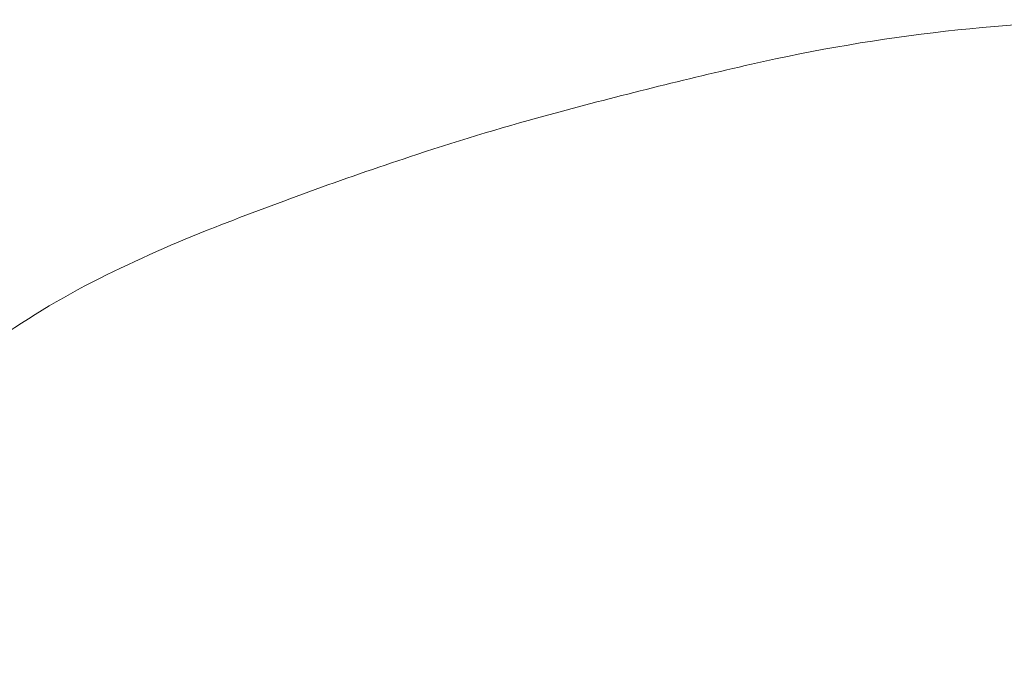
# Model space of a CAD drawing. Header units: metres. Extents: x 0 to 0.185, y 0 to 0.12.
# Tile 93 of 256: x 0.04828 to 0.048745, y 0.114874 to 0.115184. Entities that reach past the tile are written whole.
import ezdxf
from ezdxf.enums import TextEntityAlignment as Align

# ---------------------------------------------------------------- set-up
doc = ezdxf.new("R2010")
doc.units = ezdxf.units.M
doc.header["$MEASUREMENT"] = 0
doc.layers.get('0').update_dxf_attribs({"lineweight": 18})
doc.layers.add('RAM_Logo_HSB', color=7, linetype='Continuous', lineweight=0, true_color=0x009fd6)
doc.styles.add('arial', font='arial.ttf')
doc.styles.add('ROMANS', font='arial.ttf', dxfattribs={"width": 0.8, "height": 0.0009})

# ---------------------------------------------------------------- blocks, each defined once
blk = doc.blocks.new('hsb_logo')
at = {"layer": 'RAM_Logo_HSB', "color": 7}
blk.add_lwpolyline([(0.04552337, 0.00806541, 0.056147), (0.04533919, 0.00804466, 0.009765), (0.04524593, 0.00802146, 0.013915), (0.04518133, 0.00800209, 0.013339), (0.04508582, 0.00796769, 0.022784), (0.04503149, 0.00794356, 0.041368), (0.04497888, 0.00791157, 0.026072), (0.04490306, 0.00785013, 0.024114), (0.04482756, 0.00777523, 0.027201), (0.04476777, 0.00770231, 0.019587), (0.04472349, 0.00763664, 0.026202), (0.04469502, 0.00758472, 0.026257), (0.04466436, 0.00751155, 0.022271), (0.04463675, 0.00742221, 0.015201), (0.04462754, 0.00738194, 0.006558), (0.04461028, 0.00728778, 0.038517), (0.04458287, 0.0069879, 0.049852), (0.04460274, 0.00675587, 0.006893)], format="xyb", dxfattribs=at)
blk = doc.blocks.new('HSB_Stempel_D')
at = {"layer": 'RAM_Logo_HSB'}
blk.add_blockref('hsb_logo', (0.00328636, 0.10711863), dxfattribs=at)
at = {"linetype": 'Continuous', "style": 'ROMANS'}
for tag, p, height in [('BLÄTTER', (0.15292452, 0.1044937), 0.0035), ('BLATT', (0.17189336, 0.1044937), 0.0035), ('PLAN-NR.', (0.15509652, 0.09685956), 0.0035), ('NAME', (0.17227067, 0.08437842), 0.002), ('DATUM', (0.15324946, 0.08398927), 0.002), ('NAME', (0.17227067, 0.07837842), 0.002), ('DATUM', (0.15324946, 0.07798927), 0.002), ('NAME', (0.17227067, 0.06637842), 0.002), ('DATUM', (0.15324946, 0.06598927), 0.002), ('NAME', (0.17227067, 0.06037842), 0.002), ('DATUM', (0.15324946, 0.05998927), 0.002), ('NAME', (0.17227067, 0.05437842), 0.002), ('DATUM', (0.15324946, 0.05398927), 0.002), ('MAßSTAB', (0.00233235, 0.02851972), 0.0035)]:
    blk.add_attdef(tag, p, '', height=height, dxfattribs=at)
at = {"linetype": 'Continuous', "style": 'arial'}
for tag, height, p in [('PLANART', 0.0035, (0.10880451, 0.0419884)), ('BEZIRK', 0.004, (0.10880451, 0.03660926))]:
    blk.add_attdef(tag, text='', height=height, dxfattribs=at).set_placement(p, align=Align.TOP_CENTER)
for tag, height, p in [('BEZEICHNUNG', 0.0045, (0.10902059, 0.02369355)), ('STRECKE', 0.0035, (0.10880451, 0.01477853)), ('KILOMETRIERUNG', 0.0035, (0.10880451, 0.0088888))]:
    blk.add_attdef(tag, text='', height=height, dxfattribs=at).set_placement(p, align=Align.CENTER)

msp = doc.modelspace()

# ---------------------------------------------------------------- block references
at = {"linetype": 'Continuous'}
msp.add_blockref('HSB_Stempel_D', (0, 0), dxfattribs=at)

doc.saveas('drawing.dxf')
